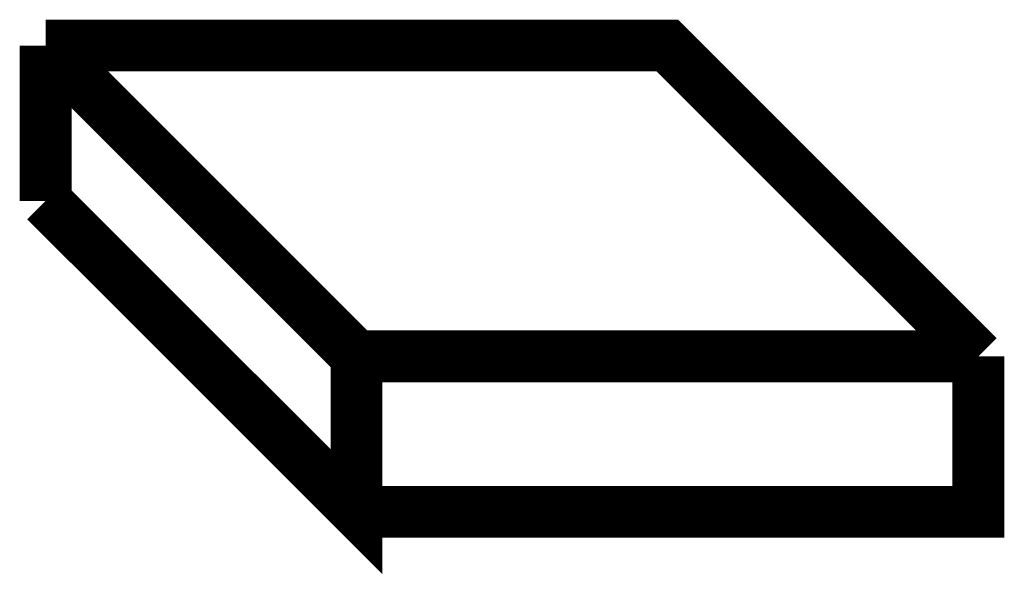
# Model space of a CAD drawing. Extents: x -0.05 to 0.95, y -0.15 to 1.54.
# Tile 14 of 26: x 0.34 to 0.54, y 0.19 to 0.29. Entities that reach past the tile are written whole.
import ezdxf

# ---------------------------------------------------------------- set-up
doc = ezdxf.new("R2010")
doc.units = 0
doc.layers.add('ULTRASONIC_3_CLICK_V100_GTO', color=14, linetype='CONTINUOUS')

msp = doc.modelspace()

# ---------------------------------------------------------------- linework, layer by layer
at = {"layer": 'ULTRASONIC_3_CLICK_V100_GTO', "const_width": 0.01}
for points in [[(0.35, 0.29), (0.41, 0.23)], [(0.35, 0.29), (0.37, 0.29)], [(0.35, 0.27), (0.35, 0.29)], [(0.37, 0.29), (0.47, 0.29), (0.53, 0.23)], [(0.35, 0.26), (0.35, 0.27)], [(0.35, 0.26), (0.41, 0.2), (0.41, 0.23)], [(0.41, 0.23), (0.53, 0.23)], [(0.41, 0.2), (0.53, 0.2), (0.53, 0.23)]]:
    msp.add_lwpolyline(points, dxfattribs=at)

doc.saveas('drawing.dxf')
